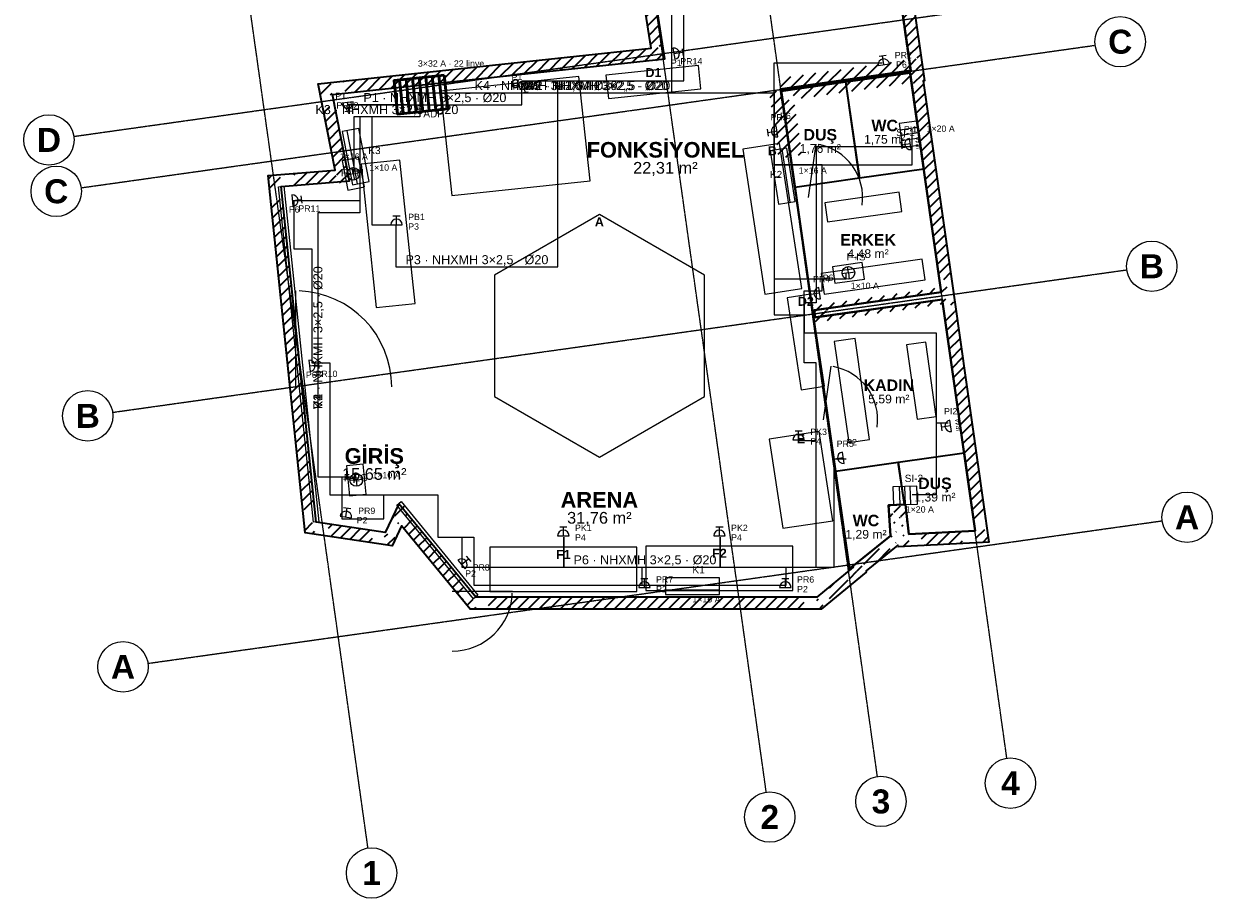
# Model space of a CAD drawing. Header units: millimetres. Extents: x -4770 to 15512, y -5017 to 16972.
# Tile 1 of 2: x -4291 to 15512, y -5017 to 9550. Entities that reach past the tile are written whole.
import ezdxf
from ezdxf.enums import TextEntityAlignment as Align

# ---------------------------------------------------------------- set-up
doc = ezdxf.new("R2010")
doc.units = ezdxf.units.MM
doc.linetypes.add('DASHDOT', pattern=[3.556, 2.54, -0.508, 0, -0.508])
for name, color, linetype, lineweight in [('A-CEPHE', 5, 'Continuous', 25), ('A-DUVAR-MEVCUT', 8, 'Continuous', 35), ('A-DUVAR-YENI', 1, 'Continuous', 35), ('A-EKIPMAN', 9, 'Continuous', 18), ('A-KAPI', 8, 'Continuous', 18), ('A-MOBILYA', 9, 'Continuous', 18), ('A-YAZI', 7, 'Continuous', 13), ('E-KUVVET-CIHAZ', 5, 'Continuous', 25), ('E-KUVVET-LINYE', 5, 'Continuous', 25), ('E-KUVVET-PRIZ', 5, 'Continuous', 25), ('E-PANO', 7, 'Continuous', 50), ('E-YAZI', 7, 'Continuous', 13), ('G-AKS-BALON', 8, 'Continuous', 25), ('G-AKS-HAT', 8, 'DASHDOT', 18)]:
    doc.layers.add(name, color=color, linetype=linetype, lineweight=lineweight)
doc.styles.add('GYM', font='arial.ttf')
doc.styles.add('GYM-B', font='arialbd.ttf')

# ---------------------------------------------------------------- blocks, each defined once
blk = doc.blocks.new('E_PRIZ')
for p, q in [((-95, 0), (95, 0)), ((-60, 150), (60, 150)), ((0, 0), (0, 150))]:
    blk.add_line(p, q)
blk.add_arc((0, 0), 95, 0, 180)
at = {"style": 'GYM'}
for tag, p in [('KOD', (195, 80)), ('LINYE', (195, -80))]:
    blk.add_attdef(tag, p, '', height=105, dxfattribs=at)
blk = doc.blocks.new('E_PRIZ_IP44')
for p, q in [((-95, 0), (95, 0)), ((-60, 150), (60, 150)), ((0, 0), (0, 150))]:
    blk.add_line(p, q)
blk.add_arc((0, 0), 95, 0, 180)
at = {"style": 'GYM'}
blk.add_text('IP44', height=70, dxfattribs=at).set_placement((0, -120), align=Align.MIDDLE_CENTER)
blk.add_attdef('KOD', (205, 80), '', height=105, dxfattribs=at)
blk = doc.blocks.new('M_KLIMA_IC')
blk.add_line((-450, -60), (450, -60))
blk.add_lwpolyline([(-450, -140), (450, -140), (450, 140), (-450, 140)], close=True)
at = {"style": 'GYM'}
for tag, p, height in [('KOD', (0, 215), 120), ('KAPASITE', (0, -270), 105)]:
    blk.add_attdef(tag, p, '', height=height, dxfattribs=at)
blk = doc.blocks.new('M_ISITICI')
for p, q in [((-90, -150), (-90, 150)), ((0, -150), (0, 150)), ((90, -150), (90, 150))]:
    blk.add_line(p, q)
blk.add_lwpolyline([(-200, -150), (200, -150), (200, 150), (-200, 150)], close=True)
at = {"style": 'GYM'}
for tag, p, height in [('KOD', (0, 225), 120), ('GUC', (0, -285), 105)]:
    blk.add_attdef(tag, p, '', height=height, dxfattribs=at)
blk = doc.blocks.new('M_FAN')
for q in [(-105, 0), (0, 105), (105, 0), (0, -105)]:
    blk.add_line((0, 0), q)
blk.add_lwpolyline([(-250, -140), (250, -140), (250, 140), (-250, 140)], close=True)
blk.add_circle((0, 0), 105)
at = {"style": 'GYM'}
for tag, p, height in [('KOD', (0, 210), 120), ('TANIM', (0, -270), 105)]:
    blk.add_attdef(tag, p, '', height=height, dxfattribs=at)
blk = doc.blocks.new('E_PANO')
for p, q in [((-330, -280), (-330, 280)), ((-220, -280), (-220, 280)), ((-110, -280), (-110, 280)), ((0, -280), (0, 280)), ((110, -280), (110, 280)), ((220, -280), (220, 280)), ((330, -280), (330, 280))]:
    blk.add_line(p, q)
blk.add_lwpolyline([(-420, -280), (420, -280), (420, 280), (-420, 280)], close=True)
at = {"style": 'GYM'}
for tag, p, height in [('KOD', (0, 380), 120), ('TANIM', (0, -470), 105)]:
    blk.add_attdef(tag, p, '', height=height, dxfattribs=at)

msp = doc.modelspace()

# ---------------------------------------------------------------- hatches: boundary and pattern name
at = {"layer": 'A-DUVAR-MEVCUT'}
h = msp.add_hatch(dxfattribs=at)
h.set_pattern_fill('ANSI31', scale=40)
h.paths.add_polyline_path([(11012, 4959), (11563, 1104), (11761, 1132), (11210, 4987)])
h.paths.add_polyline_path([(11353, 1093), (11563, 1104), (11533, 1314), (11735, 1314), (11773, 1048), (11773, 915), (11377, 894), (11353, 894)])
h.paths.add_polyline_path([(11563, 1104), (10456, 1046), (10466, 846), (11573, 904)])
h.paths.add_polyline_path([(10432, 1256), (10456, 1046), (10666, 1057), (10666, 857), (10278, 836), (10275, 862), (10246, 839), (10246, 1256)])
h.paths.add_polyline_path([(10456, 1046), (10400, 1542), (10201, 1520), (10257, 1024)])
h.paths.add_polyline_path([(10190, 1332), (10190, 1535), (10400, 1542), (10424, 1332)])
h.paths.add_polyline_path([(10400, 1542), (10116, 1532), (10123, 1332), (10407, 1342)])
h.paths.add_polyline_path([(10326, 1322), (10130, 1322), (10116, 1532), (10326, 1539)])
h.paths.add_polyline_path([(10116, 1532), (10150, 1018), (10350, 1031), (10316, 1545)])
h.paths.add_polyline_path([(9940, 850), (10150, 1018), (10136, 1228), (10360, 1228), (10360, 841), (10278, 836), (10275, 862), (10208, 808), (9940, 808)])
h.paths.add_polyline_path([(10150, 1018), (9527, 521), (9652, 365), (10275, 862)])
h.paths.add_polyline_path([(9317, 323), (9531, 498), (9527, 521), (9737, 689), (9737, 409), (9618, 311), (9317, 311)])
h.paths.add_polyline_path([(9527, 521), (9531, 498), (9729, 528), (9725, 551)])
h.paths.add_polyline_path([(9321, 326), (9531, 498), (9527, 521), (9741, 692), (9741, 412), (9590, 288), (9321, 288)])
h.paths.add_polyline_path([(9531, 498), (8924, 0), (9051, -155), (9658, 343)])
h.paths.add_polyline_path([(9134, -86), (8996, -200), (8714, -200), (8714, 0), (8924, 0), (9134, 172)])
h.paths.add_polyline_path([(8924, 0), (3241, 0), (3241, -200), (8924, -200)])
h.paths.add_polyline_path([(3068, 210), (3241, 0), (3451, 0), (3451, -200), (3147, -200), (3031, -60), (3031, 210)])
h.paths.add_polyline_path([(3241, 0), (1957, 1555), (1803, 1428), (3087, -127)])
h.paths.add_polyline_path([(1859, 1345), (1957, 1555), (2130, 1345)])
h.paths.add_polyline_path([(1957, 1555), (1732, 1075), (1913, 990), (2138, 1470)])
h.paths.add_polyline_path([(1522, 904), (1522, 1106), (1732, 1075), (1830, 1285), (1942, 1285), (1942, 1052), (1854, 865), (1784, 865)])
h.paths.add_polyline_path([(1732, 1075), (579, 1247), (549, 1049), (1702, 877)])
h.paths.add_polyline_path([(557, 1457), (579, 1247), (789, 1216), (789, 1037), (631, 1037), (396, 1072), (369, 1333), (369, 1457)])
h.paths.add_polyline_path([(579, 1247), (0, 6840), (-199, 6819), (380, 1226)])
h.paths.add_polyline_path([(210, 6857), (0, 6840), (22, 6630), (-179, 6630), (-210, 6926), (-210, 7024), (117, 7050), (210, 7050)])
h.paths.add_polyline_path([(0, 6840), (1136, 6931), (1120, 7130), (-16, 7039)])
h.paths.add_polyline_path([(1095, 7141), (1136, 6931), (926, 6914), (926, 7141)])
h.paths.add_polyline_path([(1136, 6931), (853, 8372), (657, 8333), (940, 6892)])
h.paths.add_polyline_path([(1063, 8394), (853, 8372), (894, 8162), (690, 8162), (643, 8403), (643, 8551), (936, 8582), (1063, 8582)])
h.paths.add_polyline_path([(853, 8372), (6392, 8965), (6371, 9164), (832, 8571)])
h.paths.add_polyline_path([(6359, 9175), (6392, 8965), (6182, 8943), (6182, 9175)])
h.paths.add_polyline_path([(6392, 8965), (5840, 12499), (5642, 12468), (6194, 8934)])
h.paths.add_polyline_path([(6050, 12524), (5840, 12499), (5873, 12289), (5670, 12289), (5630, 12547), (5630, 12675), (5910, 12709), (6050, 12709)])
h.paths.add_polyline_path([(5840, 12499), (9885, 12990), (9861, 13189), (5816, 12698)])
h.paths.add_polyline_path([(9915, 12780), (9885, 12990), (9675, 12965), (9675, 13166), (9955, 13200), (10057, 13200), (10095, 12935), (10095, 12780)])
h.paths.add_polyline_path([(9885, 12990), (10491, 8771), (10689, 8799), (10083, 13018)])
h.paths.add_polyline_path([(10500, 8561), (10473, 8753), (10281, 8725), (10281, 8741), (10491, 8771), (10461, 8981), (10663, 8981), (10701, 8716), (10701, 8599), (10697, 8598), (10701, 8571), (10701, 8561)])
h.paths.add_polyline_path([(10491, 8771), (8314, 8462), (8342, 8264), (10519, 8573)])
h.paths.add_polyline_path([(8524, 8472), (8329, 8444), (8356, 8252), (8346, 8252), (8314, 8462), (8524, 8492)])
h.paths.add_polyline_path([(8314, 8462), (8486, 7339), (8683, 7369), (8512, 8492)])
h.paths.add_polyline_path([(8456, 7549), (8486, 7339), (8454, 7549)])
h.paths.add_polyline_path([(8486, 7339), (8329, 8444), (8131, 8416), (8288, 7311)])
h.paths.add_polyline_path([(8539, 8474), (8329, 8444), (8359, 8234), (8349, 8234), (8314, 8462), (8539, 8494)])
h.paths.add_polyline_path([(8329, 8444), (10473, 8753), (10444, 8951), (8300, 8642)])
h.paths.add_polyline_path([(10503, 8543), (10473, 8753), (10263, 8723), (10263, 8739), (10491, 8771), (10463, 8963), (10665, 8963), (10683, 8841), (10683, 8543)])
h.paths.add_polyline_path([(10473, 8753), (10996, 5080), (11194, 5108), (10671, 8781)])
h.paths.add_polyline_path([(11025, 4870), (11012, 4959), (10786, 4927), (10786, 5050), (10996, 5080), (10966, 5290), (11168, 5290), (11206, 5024), (11206, 4870)])
h.paths.add_polyline_path([(10996, 5080), (8877, 4779), (8905, 4581), (11024, 4882)])
h.paths.add_polyline_path([(9087, 4685), (8895, 4658), (8877, 4779), (9087, 4809)])
h.paths.add_polyline_path([(8877, 4779), (8895, 4658), (9093, 4688), (9075, 4809)])
h.paths.add_polyline_path([(9105, 4688), (8895, 4658), (8877, 4779), (9105, 4811)])
h.paths.add_polyline_path([(8895, 4658), (11012, 4959), (10984, 5157), (8867, 4856)])
h.paths.add_polyline_path([(11042, 4749), (11012, 4959), (10802, 4929), (10802, 5052), (10996, 5080), (10983, 5169), (11185, 5169), (11222, 4912), (11222, 4910), (11221, 4910), (11222, 4903), (11222, 4749)])

# ---------------------------------------------------------------- linework, layer by layer
at = {"layer": 'A-CEPHE'}
for points in [[(-45, 6835), (45, 6845), (625, 1255), (535, 1245)], [(3275, 29), (3205, -29), (1925, 1531), (1995, 1589)]]:
    msp.add_lwpolyline(points, close=True, dxfattribs=at)
at = {"layer": 'A-DUVAR-MEVCUT'}
msp.add_lwpolyline([(11221, 4910), (11792, 916), (10278, 836), (10275, 862), (9743, 437), (9746, 416), (8996, -200), (3147, -200), (2004, 1184), (1850, 855), (396, 1072), (-220, 7023), (897, 7112), (615, 8548), (6162, 9142), (5610, 12673), (10055, 13212), (10717, 8601), (10697, 8598), (11222, 4910)], close=True, dxfattribs=at)
msp.add_lwpolyline([(9885, 12990), (10491, 8771), (8314, 8462), (8486, 7339), (8329, 8444), (10473, 8753), (10996, 5080), (8877, 4779), (8895, 4658), (11012, 4959), (11563, 1104), (10456, 1046), (10400, 1542), (10116, 1532), (10150, 1018), (9527, 521), (9531, 498), (8924, 0), (3241, 0), (1957, 1555), (1732, 1075), (579, 1247), (0, 6840), (1136, 6931), (853, 8372), (6392, 8965), (5840, 12499)], dxfattribs=at)
at = {"layer": 'A-DUVAR-YENI'}
for points in [[(10473, 8753), (8329, 8444), (8849, 4775), (10996, 5080)], [(10476, 8733), (10704, 7129), (9633, 6977), (9404, 8581)], [(9403, 8580), (9632, 6977), (8559, 6824), (8331, 8428)], [(11012, 4959), (8868, 4654), (9466, 472), (10150, 1018), (10116, 1532), (10400, 1542), (10456, 1046), (11563, 1104)], [(11377, 2402), (11563, 1104), (10456, 1046), (10400, 1542), (10382, 1541), (10281, 2245)], [(10280, 2245), (10381, 1541), (10116, 1532), (10150, 1018), (9497, 497), (9463, 492), (9234, 2095)]]:
    msp.add_lwpolyline(points, close=True, dxfattribs=at)
at = {"layer": 'A-EKIPMAN'}
for points in [[(6991, 8468), (6950, 8856), (5409, 8692), (5450, 8304)], [(4960, 8673), (2654, 8427), (2840, 6687), (5146, 6933)], [(8302, 7553), (7689, 7459), (8058, 5047), (8671, 5141)], [(5300, 6370), (3551, 5360), (3551, 3340), (5300, 2330), (7049, 3340), (7049, 5360)], [(8816, 5046), (8430, 4987), (8664, 3454), (9050, 3513)], [(9189, 1272), (8962, 2755), (8131, 2628), (8358, 1145)], [(5925, 90), (5925, 830), (3475, 830), (3475, 90)], [(8525, 110), (8525, 850), (6075, 850), (6075, 110)]]:
    msp.add_lwpolyline(points, close=True, dxfattribs=at)
at = {"layer": 'A-KAPI'}
for p, q in [((8787, 6654), (8913, 7546)), ((240, 3500), (240, 5100)), ((9037, 2954), (9163, 3846)), ((2850, 100), (3850, 100))]:
    msp.add_line(p, q, dxfattribs=at)
for centre, radius, start, end in [((8787, 6654), 900, -8, 80), ((240, 3500), 1600, 0, 88), ((9037, 2954), 900, -8, 80), ((2850, 100), 1000, -90, -2)]:
    msp.add_arc(centre, radius, start, end, dxfattribs=at)
at = {"layer": 'A-MOBILYA'}
for points in [[(1978, 7277), (1331, 7209), (1582, 4823), (2229, 4891)], [(9058, 6567), (9103, 6250), (10341, 6425), (10296, 6742)], [(8998, 5391), (9047, 5045), (10730, 5284), (10681, 5630)], [(9562, 4307), (9215, 4257), (9456, 2574), (9802, 2624)], [(10737, 4247), (10420, 4202), (10597, 2965), (10914, 3010)]]:
    msp.add_lwpolyline(points, close=True, dxfattribs=at)
at = {"layer": 'E-KUVVET-LINYE'}
for p, q in [((6510, 8400), (6510, 12400)), ((6510, 9100), (6510, 11800)), ((6710, 8600), (6710, 10300)), ((6510, 8600), (6510, 9100)), ((8210, 7800), (8210, 8900)), ((8210, 8900), (10010, 8900)), ((4010, 8200), (4010, 8600)), ((4010, 8600), (6510, 8600)), ((4610, 6100), (4610, 8600)), ((4610, 8600), (6710, 8600)), ((2310, 8400), (2110, 8400)), ((2110, 8400), (2110, 8200)), ((2310, 8400), (2310, 8000)), ((2310, 8400), (2310, 8000)), ((2310, 8400), (2310, 8000)), ((2310, 8400), (2310, 8000)), ((2310, 8400), (8210, 8400)), ((2310, 8400), (2310, 8000)), ((2310, 8400), (8210, 8400)), ((2310, 8400), (2310, 8000)), ((2310, 8400), (6510, 8400)), ((2310, 8400), (8210, 8400)), ((2310, 8400), (8210, 8400)), ((2310, 8400), (2310, 8000)), ((2310, 8400), (8210, 8400)), ((8210, 8400), (8210, 7200)), ((8210, 8400), (8210, 7000)), ((8210, 8400), (8210, 7200)), ((8210, 8400), (8210, 4700)), ((8210, 8400), (8210, 5300)), ((2110, 8200), (1110, 8200)), ((1110, 8200), (4010, 8200)), ((2310, 8000), (1210, 8000)), ((1210, 8000), (1210, 7300)), ((2310, 8000), (1210, 8000)), ((1210, 8000), (1210, 7100)), ((2310, 8000), (1310, 8000)), ((1310, 8000), (1310, 6400)), ((2310, 8000), (1310, 8000)), ((1310, 8000), (1310, 6600)), ((2310, 8000), (1310, 8000)), ((1310, 8000), (1310, 6400)), ((2310, 8000), (1310, 8000)), ((1310, 8000), (1310, 6400)), ((2310, 8000), (1510, 8000)), ((1510, 8000), (1510, 6200)), ((8210, 7200), (8210, 7800)), ((10510, 7200), (10510, 7700)), ((10510, 7500), (8910, 7500)), ((8910, 7500), (8910, 4900)), ((10510, 7200), (10510, 7500)), ((9010, 7200), (8210, 7200)), ((8210, 7200), (10510, 7200)), ((8210, 7200), (10510, 7200)), ((9010, 5100), (9010, 7200)), ((1210, 7100), (1310, 7100)), ((1310, 7100), (1310, 6400)), ((8210, 7000), (8310, 7000)), ((1310, 6600), (210, 6600)), ((210, 6600), (210, 5800)), ((1310, 6400), (610, 6400)), ((610, 6400), (610, 2000)), ((1310, 6400), (610, 6400)), ((610, 6400), (610, 2000)), ((1310, 6400), (610, 6400)), ((610, 6400), (610, 2000)), ((1310, 6400), (610, 6400)), ((610, 6400), (610, 2000)), ((1510, 6200), (1910, 6200)), ((1910, 6200), (1910, 6100)), ((1910, 6100), (1910, 5500)), ((4610, 5500), (4610, 6100)), ((210, 5800), (510, 5800)), ((510, 5800), (510, 3900)), ((1910, 5500), (4610, 5500)), ((9410, 5300), (9410, 5400)), ((8210, 5300), (9410, 5300)), ((8710, 3900), (8710, 5100)), ((8710, 5100), (9010, 5100)), ((8910, 4900), (8710, 4900)), ((8710, 4900), (8710, 4400)), ((8210, 4700), (8710, 4700)), ((8710, 4700), (8710, 4400)), ((8710, 4400), (10910, 4400)), ((8710, 4400), (10910, 4400)), ((10910, 4400), (10910, 2900)), ((10910, 4400), (10910, 1700)), ((510, 3900), (810, 3900)), ((810, 3900), (810, 1700)), ((8910, 3900), (8710, 3900)), ((8910, 500), (8910, 3900)), ((10910, 2900), (11110, 2900)), ((8910, 2600), (8610, 2600)), ((8910, 500), (8910, 2600)), ((9210, 500), (9210, 2300)), ((9210, 2300), (9410, 2300)), ((610, 2000), (1010, 2000)), ((610, 2000), (1010, 2000)), ((610, 2000), (1010, 2000)), ((610, 2000), (1210, 2000)), ((1010, 2000), (1010, 1300)), ((1010, 2000), (1010, 1700)), ((1010, 2000), (1010, 1700)), ((1210, 2000), (1210, 1900)), ((810, 1700), (2610, 1700)), ((1010, 1700), (2610, 1700)), ((1010, 1700), (2610, 1700)), ((1710, 1300), (1710, 1700)), ((1710, 1700), (2610, 1700)), ((2610, 1700), (2610, 1000)), ((2610, 1700), (2610, 1000)), ((2610, 1700), (2610, 1000)), ((2610, 1700), (2610, 1000)), ((10910, 1700), (10510, 1700)), ((1010, 1300), (1110, 1300)), ((1110, 1300), (1710, 1300)), ((2610, 1000), (3010, 1000)), ((2610, 1000), (3210, 1000)), ((2610, 1000), (3210, 1000)), ((2610, 1000), (3210, 1000)), ((3010, 1000), (3010, 500)), ((3210, 1000), (3210, 500)), ((3210, 1000), (3210, 500)), ((3210, 1000), (3210, 200)), ((4710, 500), (4710, 1000)), ((4710, 1000), (4710, 500)), ((7310, 500), (7310, 1000)), ((7310, 1000), (7310, 500)), ((3010, 500), (6010, 500)), ((3210, 500), (8910, 500)), ((3210, 500), (4710, 500)), ((4710, 500), (7310, 500)), ((6010, 500), (6010, 200)), ((7310, 500), (8910, 500)), ((8410, 200), (8410, 500)), ((8410, 500), (9210, 500)), ((3210, 200), (6810, 200)), ((6010, 200), (8410, 200))]:
    msp.add_line(p, q, dxfattribs=at)
at = {"layer": 'G-AKS-BALON'}
for centre in [(13978, 9251), (-3871, 7615), (-3750, 6759), (14504, 5510), (-3225, 3018), (15092, 1329), (-2637, -1163), (12149, -3101), (9992, -3405), (8139, -3665), (1504, -4597)]:
    msp.add_circle(centre, 420, dxfattribs=at)
at = {"layer": 'G-AKS-HAT'}
for p, q in [((12090, -2686), (9445, 16136)), ((9933, -2989), (7288, 15833)), ((8081, -3249), (5436, 15573)), ((1445, -4182), (-1200, 14640)), ((-3455, 7674), (13442, 10049)), ((-3334, 6818), (13562, 9192)), ((-2809, 3077), (14088, 5451)), ((-2221, -1105), (14676, 1270))]:
    msp.add_line(p, q, dxfattribs=at)

# ---------------------------------------------------------------- block references
at = {"layer": 'E-KUVVET-CIHAZ'}
ref = msp.add_blockref('M_ISITICI', (10470, 7710), dxfattribs=dict(at, rotation=98.1))
ref.add_attrib('KOD', 'SI-1', (10247, 7678), dxfattribs={"layer": '0', "height": 120, "style": 'GYM'})
ref.add_attrib('GUC', '1×20 A', (10752, 7750), dxfattribs={"layer": '0', "height": 105, "style": 'GYM'})
ref = msp.add_blockref('M_KLIMA_IC', (1239, 7338), dxfattribs=dict(at, rotation=281.1))
ref.add_attrib('KOD', 'K3', (1450, 7379), dxfattribs={"layer": '0', "height": 120, "style": 'GYM'})
ref.add_attrib('KAPASITE', '1×16 A', (974, 7286), dxfattribs={"layer": '0', "height": 105, "style": 'GYM'})
ref = msp.add_blockref('M_KLIMA_IC', (8354, 7012), dxfattribs=dict(at, rotation=98.7))
ref.add_attrib('KOD', 'K2', (8141, 6979), dxfattribs={"layer": '0', "height": 120, "style": 'GYM'})
ref.add_attrib('KAPASITE', '1×16 A', (8621, 7053), dxfattribs={"layer": '0', "height": 105, "style": 'GYM'})
ref = msp.add_blockref('M_FAN', (1200, 7050), dxfattribs=dict(at, rotation=101.1))
ref.add_attrib('KOD', 'F-TH', (994, 7010), dxfattribs={"layer": '0', "height": 120, "style": 'GYM'})
ref.add_attrib('TANIM', '1×10 A', (1465, 7102), dxfattribs={"layer": '0', "height": 105, "style": 'GYM'})
ref = msp.add_blockref('M_FAN', (9450, 5400), dxfattribs=dict(at, rotation=8.1))
ref.add_attrib('KOD', 'F-IS', (9420, 5608), dxfattribs={"layer": '0', "height": 120, "style": 'GYM'})
ref.add_attrib('TANIM', '1×10 A', (9488, 5133), dxfattribs={"layer": '0', "height": 105, "style": 'GYM'})
ref = msp.add_blockref('M_FAN', (1250, 1950), dxfattribs=dict(at, rotation=95.9))
ref.add_attrib('KOD', 'F-EG', (1041, 1928), dxfattribs={"layer": '0', "height": 120, "style": 'GYM'})
ref.add_attrib('TANIM', '1×10 A', (1519, 1978), dxfattribs={"layer": '0', "height": 105, "style": 'GYM'})
ref = msp.add_blockref('M_ISITICI', (10395, 1692), dxfattribs=dict(at, rotation=2))
ref.add_attrib('KOD', 'SI-2', (10387, 1917), dxfattribs={"layer": '0', "height": 120, "style": 'GYM'})
ref.add_attrib('GUC', '1×20 A', (10405, 1407), dxfattribs={"layer": '0', "height": 105, "style": 'GYM'})
msp.add_blockref('M_KLIMA_IC', (6850, 180), dxfattribs=at).add_auto_attribs({'KOD': 'K1', 'KAPASITE': '1×16 A'})
at = {"layer": 'E-KUVVET-PRIZ'}
ref = msp.add_blockref('E_PRIZ', (6540, 9052), dxfattribs=dict(at, rotation=278.9))
ref.add_attrib('KOD', 'PR14', (6649, 8872), dxfattribs={"layer": '0', "height": 105, "style": 'GYM'})
ref.add_attrib('LINYE', 'P1', (6491, 8847), dxfattribs={"layer": '0', "height": 105, "style": 'GYM'})
ref = msp.add_blockref('E_PRIZ', (10040, 8869), dxfattribs=dict(at, rotation=8.1))
ref.add_attrib('KOD', 'PR2', (10222, 8976), dxfattribs={"layer": '0', "height": 105, "style": 'GYM'})
ref.add_attrib('LINYE', 'P6', (10244, 8817), dxfattribs={"layer": '0', "height": 105, "style": 'GYM'})
ref = msp.add_blockref('E_PRIZ', (4040, 8552), dxfattribs=dict(at, rotation=186.1))
ref.add_attrib('KOD', 'PR13', (3855, 8452), dxfattribs={"layer": '0', "height": 105, "style": 'GYM'})
ref.add_attrib('LINYE', 'P1', (3838, 8611), dxfattribs={"layer": '0', "height": 105, "style": 'GYM'})
ref = msp.add_blockref('E_PRIZ', (1104, 8238), dxfattribs=dict(at, rotation=186.1))
ref.add_attrib('KOD', 'PR12', (919, 8138), dxfattribs={"layer": '0', "height": 105, "style": 'GYM'})
ref.add_attrib('LINYE', 'P1', (902, 8297), dxfattribs={"layer": '0', "height": 105, "style": 'GYM'})
ref = msp.add_blockref('E_PRIZ', (8260, 7758), dxfattribs=dict(at, rotation=98.7))
ref.add_attrib('KOD', 'PR3', (8151, 7939), dxfattribs={"layer": '0', "height": 105, "style": 'GYM'})
ref.add_attrib('LINYE', 'P6', (8310, 7963), dxfattribs={"layer": '0', "height": 105, "style": 'GYM'})
ref = msp.add_blockref('E_PRIZ_IP44', (10483, 7547), dxfattribs=dict(at, rotation=98.1))
ref.add_attrib('KOD', 'PI1', (10375, 7739), dxfattribs={"layer": '0', "height": 105, "style": 'GYM'})
ref = msp.add_blockref('E_PRIZ', (185, 6606), dxfattribs=dict(at, rotation=275.9))
ref.add_attrib('KOD', 'PR11', (285, 6420), dxfattribs={"layer": '0', "height": 105, "style": 'GYM'})
ref.add_attrib('LINYE', 'P6', (125, 6404), dxfattribs={"layer": '0', "height": 105, "style": 'GYM'})
for p, values in [((1920, 6200), {'KOD': 'PB1', 'LINYE': 'P3'}), ((8620, 2620), {'KOD': 'PK3', 'LINYE': 'P4'}), ((4700, 1020), {'KOD': 'PK1', 'LINYE': 'P4'}), ((7300, 1020), {'KOD': 'PK2', 'LINYE': 'P4'}), ((6050, 160), {'KOD': 'PR7', 'LINYE': 'P2'}), ((8399, 160), {'KOD': 'PR6', 'LINYE': 'P2'})]:
    msp.add_blockref('E_PRIZ', p, dxfattribs=at).add_auto_attribs(values)
ref = msp.add_blockref('E_PRIZ', (8970, 5062), dxfattribs=dict(at, rotation=98.7))
ref.add_attrib('KOD', 'PR4', (8861, 5243), dxfattribs={"layer": '0', "height": 105, "style": 'GYM'})
ref.add_attrib('LINYE', 'P6', (9020, 5267), dxfattribs={"layer": '0', "height": 105, "style": 'GYM'})
ref = msp.add_blockref('E_PRIZ', (470, 3851), dxfattribs=dict(at, rotation=275.9))
ref.add_attrib('KOD', 'PR10', (570, 3665), dxfattribs={"layer": '0', "height": 105, "style": 'GYM'})
ref.add_attrib('LINYE', 'P6', (410, 3649), dxfattribs={"layer": '0', "height": 105, "style": 'GYM'})
ref = msp.add_blockref('E_PRIZ_IP44', (11152, 2850), dxfattribs=dict(at, rotation=98.1))
ref.add_attrib('KOD', 'PI2', (11044, 3042), dxfattribs={"layer": '0', "height": 105, "style": 'GYM'})
ref = msp.add_blockref('E_PRIZ', (9363, 2321), dxfattribs=dict(at, rotation=98.7))
ref.add_attrib('KOD', 'PR5', (9254, 2502), dxfattribs={"layer": '0', "height": 105, "style": 'GYM'})
ref.add_attrib('LINYE', 'P2', (9413, 2526), dxfattribs={"layer": '0', "height": 105, "style": 'GYM'})
ref = msp.add_blockref('E_PRIZ', (1076, 1335), dxfattribs=dict(at, rotation=351.5))
ref.add_attrib('KOD', 'PR9', (1281, 1385), dxfattribs={"layer": '0', "height": 105, "style": 'GYM'})
ref.add_attrib('LINYE', 'P2', (1257, 1227), dxfattribs={"layer": '0', "height": 105, "style": 'GYM'})
ref = msp.add_blockref('E_PRIZ', (3002, 541), dxfattribs=dict(at, rotation=309.5))
ref.add_attrib('KOD', 'PR8', (3188, 441), dxfattribs={"layer": '0', "height": 105, "style": 'GYM'})
ref.add_attrib('LINYE', 'P2', (3064, 340), dxfattribs={"layer": '0', "height": 105, "style": 'GYM'})
at = {"layer": 'E-PANO'}
ref = msp.add_blockref('E_PANO', (2327, 8369), dxfattribs=dict(at, rotation=186.1))
ref.add_attrib('KOD', 'ADP', (2367, 7991), dxfattribs={"layer": '0', "height": 120, "style": 'GYM'})
ref.add_attrib('TANIM', '3×32 A · 22 linye', (2277, 8836), dxfattribs={"layer": '0', "height": 105, "style": 'GYM'})

# ---------------------------------------------------------------- texts
at = {"layer": 'A-EKIPMAN', "style": 'GYM-B'}
for s, p in [('D1', (6200, 8736)), ('C', (3900, 8553)), ('B', (8180, 7433)), ('A', (5300, 6250)), ('D2', (8740, 4926)), ('E', (8660, 2635)), ('F2', (7300, 730)), ('F1', (4700, 710))]:
    msp.add_text(s, height=150, dxfattribs=at).set_placement(p, align=Align.MIDDLE_CENTER)
at = {"layer": 'A-YAZI'}
for s, height, style, p in [('WC', 190, 'GYM-B', (10054, 7855)), ('DUŞ', 190, 'GYM-B', (8981, 7702)), ('1,75 m²', 145, 'GYM', (10054, 7625)), ('FONKSİYONEL', 260, 'GYM-B', (6400, 7450)), ('1,76 m²', 145, 'GYM', (8981, 7472)), ('22,31 m²', 195, 'GYM', (6400, 7150)), ('ERKEK', 190, 'GYM-B', (9777, 5951)), ('4,48 m²', 145, 'GYM', (9777, 5721)), ('KADIN', 190, 'GYM-B', (10123, 3529)), ('5,59 m²', 145, 'GYM', (10123, 3299)), ('GİRİŞ', 260, 'GYM-B', (1550, 2350)), ('15,65 m²', 195, 'GYM', (1550, 2050)), ('DUŞ', 190, 'GYM-B', (10891, 1894)), ('ARENA', 260, 'GYM-B', (5300, 1620)), ('1,39 m²', 145, 'GYM', (10891, 1664)), ('31,76 m²', 195, 'GYM', (5300, 1320)), ('WC', 190, 'GYM-B', (9742, 1275)), ('1,29 m²', 145, 'GYM', (9742, 1045))]:
    msp.add_text(s, height=height, dxfattribs=dict(at, style=style)).set_placement(p, align=Align.MIDDLE_CENTER)
at = {"layer": 'E-YAZI', "style": 'GYM'}
for s, p in [('K4 · NHXMH 3×2,5 · Ø20', (4410, 8520)), ('W1 · NHXMH 3×2,5 · Ø20', (5260, 8520)), ('W2 · NHXMH 3×2,5 · Ø20', (5260, 8520)), ('V2 · NHXMH 3×2,5 · Ø20', (5260, 8520)), ('K2 · NHXMH 3×2,5 · Ø20', (5260, 8520)), ('P5 · NHXMH 3×2,5 · Ø20', (5260, 8520)), ('P1 · NHXMH 3×2,5 · Ø20', (2560, 8320)), ('K3 · NHXMH 3×2,5 · Ø20', (1760, 8120)), ('P3 · NHXMH 3×2,5 · Ø20', (3260, 5620)), ('P6 · NHXMH 3×2,5 · Ø20', (6060, 620))]:
    msp.add_text(s, height=150, dxfattribs=at).set_placement(p, align=Align.MIDDLE_CENTER)
for s in ['K1 · NHXMH 3×2,5 · Ø20', 'P2 · NHXMH 3×2,5 · Ø20', 'P4 · NHXMH 3×2,5 · Ø20', 'V1 · NHXMH 3×2,5 · Ø20']:
    msp.add_text(s, height=150, rotation=90, dxfattribs=at).set_placement((610, 4320), align=Align.MIDDLE_CENTER)
at = {"layer": 'G-AKS-BALON', "style": 'GYM-B'}
for s, p in [('C', (13978, 9251)), ('D', (-3871, 7615)), ('C', (-3750, 6759)), ('B', (14504, 5510)), ('B', (-3225, 3018)), ('A', (15092, 1329)), ('A', (-2637, -1163)), ('4', (12149, -3101)), ('3', (9992, -3405)), ('2', (8139, -3665)), ('1', (1504, -4597))]:
    msp.add_text(s, height=399, dxfattribs=at).set_placement(p, align=Align.MIDDLE_CENTER)

doc.saveas('drawing.dxf')
